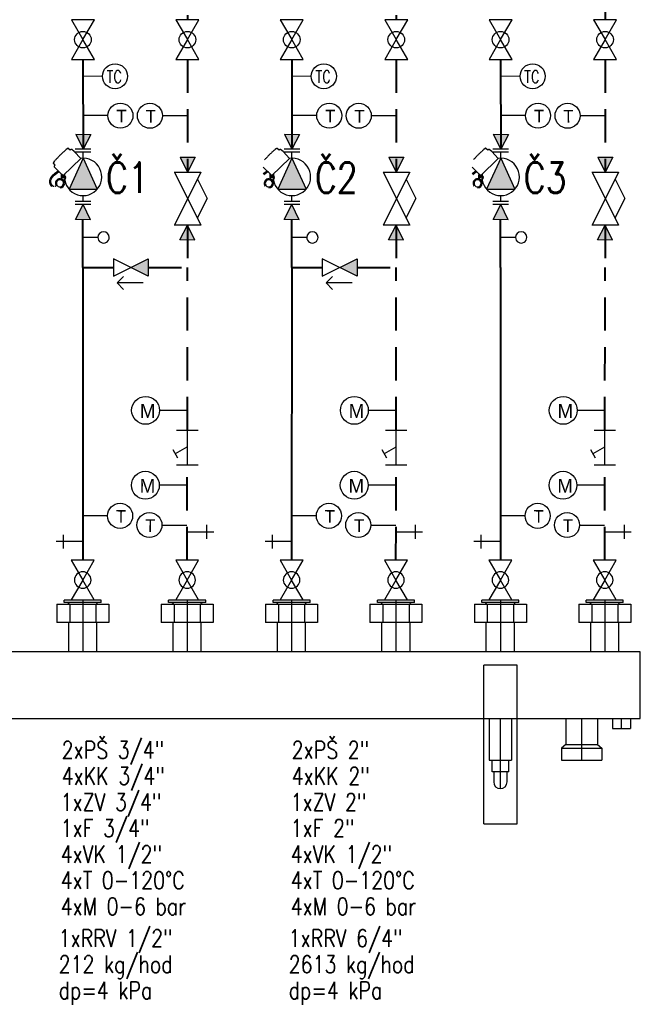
# Model space of a CAD drawing. Header units: millimetres. Extents: x -1200 to 89261, y -18765 to 52904.
# Tile 15 of 20: x 48183 to 55316, y -11614 to -289. Entities that reach past the tile are written whole.
import ezdxf
from ezdxf.enums import TextEntityAlignment as Align

# ---------------------------------------------------------------- set-up
doc = ezdxf.new("R2010")
doc.units = ezdxf.units.MM
doc.header["$LTSCALE"] = 15
doc.linetypes.add('DASHED', pattern=[19.05, 12.7, -6.35])
doc.layers.add('T_armatury', color=7, linetype='Continuous')
doc.layers.add('T_zarizeni', color=4, linetype='Continuous')
for name, color, linetype, lineweight in [('T_popis', 4, 'Continuous', 0), ('T_potrubi_privodni', 1, 'Continuous', 40), ('T_potrubi_zpetne', 5, 'DASHED', 40), ('T_text', 3, 'Continuous', 18)]:
    doc.layers.add(name, color=color, linetype=linetype, lineweight=lineweight)
doc.styles.add('EP', font='romans.shx', dxfattribs={"width": 0.8})
doc.styles.add('PITSIMP8', font='pitsimp8')

# ---------------------------------------------------------------- blocks, each defined once
blk = doc.blocks.new('A$C1d4539b3')
at = {"layer": 'T_zarizeni', "extrusion": (0, 1, 0)}
for p, q in [((-3798, 1363), (-4224, 1363)), ((-4224, 1336), (-4224, 1363)), ((-3798, 1336), (-3798, 1363)), ((-2598, 1363), (-3024, 1363)), ((-3024, 1336), (-3024, 1363)), ((-2598, 1336), (-2598, 1363)), ((-1398, 1363), (-1824, 1363)), ((-1824, 1336), (-1824, 1363)), ((-1398, 1336), (-1398, 1363)), ((-198, 1363), (-624, 1363)), ((-624, 1336), (-624, 1363)), ((-198, 1336), (-198, 1363)), ((1002, 1363), (576, 1363)), ((576, 1336), (576, 1363)), ((1002, 1336), (1002, 1363)), ((2202, 1363), (1776, 1363)), ((1776, 1336), (1776, 1363)), ((2202, 1336), (2202, 1363)), ((3402, 1363), (2976, 1363)), ((2976, 1336), (2976, 1363)), ((3402, 1336), (3402, 1363)), ((4602, 1363), (4176, 1363)), ((4176, 1336), (4176, 1363)), ((4602, 1336), (4602, 1363)), ((-4310, 1317), (-4310, 1272)), ((-4310, 1317), (-3712, 1317)), ((-4310, 1272), (-4310, 1106)), ((-3798, 1336), (-4224, 1336)), ((-4173, 1317), (-4173, 1322)), ((-4161, 1317), (-4161, 1272)), ((-4161, 1272), (-4161, 1106)), ((-3861, 1317), (-3861, 1272)), ((-3861, 1272), (-3861, 1106)), ((-3849, 1317), (-3849, 1322)), ((-3712, 1317), (-3712, 1272)), ((-3712, 1272), (-3712, 1106)), ((-3110, 1317), (-3110, 1272)), ((-3110, 1317), (-2512, 1317)), ((-3110, 1272), (-3110, 1106)), ((-2598, 1336), (-3024, 1336)), ((-2973, 1317), (-2973, 1322)), ((-2961, 1317), (-2961, 1272)), ((-2961, 1272), (-2961, 1106)), ((-2661, 1317), (-2661, 1272)), ((-2661, 1272), (-2661, 1106)), ((-2649, 1317), (-2649, 1322)), ((-2512, 1317), (-2512, 1272)), ((-2512, 1272), (-2512, 1106)), ((-1910, 1317), (-1910, 1272)), ((-1910, 1317), (-1312, 1317)), ((-1910, 1272), (-1910, 1106)), ((-1398, 1336), (-1824, 1336)), ((-1773, 1317), (-1773, 1322)), ((-1761, 1317), (-1761, 1272)), ((-1761, 1272), (-1761, 1106)), ((-1461, 1317), (-1461, 1272)), ((-1461, 1272), (-1461, 1106)), ((-1449, 1317), (-1449, 1322)), ((-1312, 1317), (-1312, 1272)), ((-1312, 1272), (-1312, 1106)), ((-710, 1317), (-112, 1317)), ((-710, 1317), (-710, 1272)), ((-710, 1272), (-710, 1106)), ((-198, 1336), (-624, 1336)), ((-573, 1317), (-573, 1322)), ((-561, 1317), (-561, 1272)), ((-561, 1272), (-561, 1106)), ((-261, 1317), (-261, 1272)), ((-261, 1272), (-261, 1106)), ((-249, 1317), (-249, 1322)), ((-112, 1317), (-112, 1272)), ((-112, 1272), (-112, 1106)), ((490, 1317), (1088, 1317)), ((490, 1317), (490, 1272)), ((490, 1272), (490, 1106)), ((1002, 1336), (576, 1336)), ((627, 1317), (627, 1322)), ((639, 1317), (639, 1272)), ((639, 1272), (639, 1106)), ((939, 1317), (939, 1272)), ((939, 1272), (939, 1106)), ((951, 1317), (951, 1322)), ((1088, 1317), (1088, 1272)), ((1088, 1272), (1088, 1106)), ((1690, 1317), (2288, 1317)), ((1690, 1317), (1690, 1272)), ((1690, 1272), (1690, 1106)), ((2202, 1336), (1776, 1336)), ((1827, 1317), (1827, 1322)), ((1839, 1317), (1839, 1272)), ((1839, 1272), (1839, 1106)), ((2139, 1317), (2139, 1272)), ((2139, 1272), (2139, 1106)), ((2151, 1317), (2151, 1322)), ((2288, 1317), (2288, 1272)), ((2288, 1272), (2288, 1106)), ((2890, 1317), (3488, 1317)), ((2890, 1317), (2890, 1272)), ((2890, 1272), (2890, 1106)), ((3402, 1336), (2976, 1336)), ((3027, 1317), (3027, 1322)), ((3039, 1317), (3039, 1272)), ((3039, 1272), (3039, 1106)), ((3339, 1317), (3339, 1272)), ((3339, 1272), (3339, 1106)), ((3351, 1317), (3351, 1322)), ((3488, 1317), (3488, 1272)), ((3488, 1272), (3488, 1106)), ((4090, 1317), (4688, 1317)), ((4090, 1317), (4090, 1272)), ((4090, 1272), (4090, 1106)), ((4602, 1336), (4176, 1336)), ((4227, 1317), (4227, 1322)), ((4239, 1317), (4239, 1272)), ((4239, 1272), (4239, 1106)), ((4539, 1317), (4539, 1272)), ((4539, 1272), (4539, 1106)), ((4551, 1317), (4551, 1322)), ((4688, 1317), (4688, 1272)), ((4688, 1272), (4688, 1106)), ((-3712, 1106), (-4310, 1106)), ((-4173, 768), (-4173, 1106)), ((-3849, 768), (-3849, 1106)), ((-2512, 1106), (-3110, 1106)), ((-2973, 768), (-2973, 1106)), ((-2649, 768), (-2649, 1106)), ((-1312, 1106), (-1910, 1106)), ((-1773, 768), (-1773, 1106)), ((-1449, 768), (-1449, 1106)), ((-112, 1106), (-710, 1106)), ((-573, 768), (-573, 1106)), ((-249, 768), (-249, 1106)), ((1088, 1106), (490, 1106)), ((627, 768), (627, 1106)), ((951, 768), (951, 1106)), ((2288, 1106), (1690, 1106)), ((1827, 768), (1827, 1106)), ((2151, 768), (2151, 1106)), ((3488, 1106), (2890, 1106)), ((3027, 768), (3027, 1106)), ((3351, 768), (3351, 1106)), ((4688, 1106), (4090, 1106)), ((4227, 768), (4227, 1106)), ((4551, 768), (4551, 1106)), ((4797, 768), (-4419, 768)), ((-4419, 768), (-4419, 0)), ((4797, 0), (4797, 768)), ((-2619, 614), (-3003, 614)), ((-3003, -504), (-3003, 614)), ((-2619, -504), (-2619, 614)), ((3381, 614), (2997, 614)), ((2997, -504), (2997, 614)), ((3381, -504), (3381, 614)), ((-4419, 0), (4797, 0)), ((-4305, -115), (-4305, 0)), ((-4101, -115), (-4101, 0)), ((-3929, -298), (-3929, 0)), ((-3565, -298), (-3565, 0)), ((-2940, -480), (-2940, 0)), ((-2682, -480), (-2682, 0)), ((3060, 0), (3060, -480)), ((3318, 0), (3318, -480)), ((3943, 0), (3943, -298)), ((4307, 0), (4307, -298)), ((4479, 0), (4479, -115)), ((4683, 0), (4683, -115)), ((-4101, -115), (-4305, -115)), ((4479, -115), (4683, -115)), ((-3929, -298), (-3979, -341)), ((-3565, -298), (-3929, -298)), ((-3565, -298), (-3515, -341)), ((3943, -298), (3893, -341)), ((3943, -298), (4307, -298)), ((4307, -298), (4357, -341)), ((-3515, -341), (-3979, -341)), ((-3979, -480), (-3979, -341)), ((-3515, -480), (-3515, -341)), ((3893, -341), (4357, -341)), ((3893, -341), (3893, -480)), ((4357, -341), (4357, -480)), ((-3515, -480), (-3979, -480)), ((-3003, -1210), (-3003, -504)), ((-2682, -480), (-2940, -480)), ((-2907, -504), (-2907, -480)), ((-2907, -614), (-2907, -504)), ((-2715, -504), (-2715, -480)), ((-2715, -614), (-2715, -504)), ((-2619, -1210), (-2619, -504)), ((2997, -1210), (2997, -504)), ((3060, -480), (3318, -480)), ((3093, -504), (3093, -480)), ((3093, -614), (3093, -504)), ((3285, -504), (3285, -480)), ((3285, -614), (3285, -504)), ((3381, -1210), (3381, -504)), ((3893, -480), (4357, -480)), ((-2715, -614), (-2907, -614)), ((-2888, -614), (-2888, -730)), ((-2734, -730), (-2734, -614)), ((3285, -614), (3093, -614)), ((3112, -614), (3112, -730)), ((3266, -730), (3266, -614)), ((-3003, -1210), (-2619, -1210)), ((2997, -1210), (3381, -1210))]:
    blk.add_line(p, q, dxfattribs=at)
at = {"layer": 'T_zarizeni'}
for p, q in [((-4011, 1363), (-4011, 768)), ((-2811, 1363), (-2811, 768)), ((-1611, 1363), (-1611, 768)), ((-411, 1363), (-411, 768)), ((789, 1363), (789, 768)), ((1989, 1363), (1989, 768)), ((3189, 1363), (3189, 768)), ((4389, 1363), (4389, 768)), ((-4203, -115), (-4203, 0)), ((-3747, -480), (-3747, 0)), ((-2811, -806), (-2811, 0)), ((3189, -806), (3189, 0)), ((4125, -480), (4125, 0)), ((4581, -115), (4581, 0))]:
    blk.add_line(p, q, dxfattribs=at)
at = {"layer": 'T_zarizeni', "extrusion": (0, 0, -1)}
for centre, start, end in [((4186, 1322), 90, 180), ((3836, 1322), 0, 90), ((2986, 1322), 90, 180), ((2636, 1322), 0, 90), ((1786, 1322), 90, 180), ((1436, 1322), 0, 90), ((586, 1322), 90, 180), ((236, 1322), 0, 90), ((-614, 1322), 90, 180), ((-964, 1322), 0, 90), ((-1814, 1322), 90, 180), ((-2164, 1322), 0, 90), ((-3014, 1322), 90, 180), ((-3364, 1322), 0, 90), ((-4214, 1322), 90, 180), ((-4564, 1322), 0, 90)]:
    blk.add_arc(centre, 13.4, start, end, dxfattribs=at)
at = {"layer": 'T_zarizeni'}
for centre in [(-2811, -730), (3189, -730)]:
    blk.add_arc(centre, 76.8, 180, 0, dxfattribs=at)
blk = doc.blocks.new('A$C3ef1aeaa')
at = {"layer": 'T_armatury'}
for p, q in [((-229, 132), (0, 0)), ((-229, 0), (-229, 132)), ((-229, 132), (0, 0)), ((0, 0), (229, 132)), ((229, 132), (229, -132)), ((-229, -132), (-229, 0)), ((0, 0), (-229, -132)), ((229, -132), (0, 0))]:
    blk.add_line(p, q, dxfattribs=at)
blk.add_circle((0, 0), 95.3, dxfattribs=at)

msp = doc.modelspace()

# ---------------------------------------------------------------- hatches: boundary and pattern name
at = {"layer": 'T_armatury'}
h = msp.add_hatch(color=256, dxfattribs=at)
h.dxf.hatch_style = 1
h.paths.add_polyline_path([(48912, -1883), (49074, -2240), (48750, -2240)])
h = msp.add_hatch(color=256, dxfattribs=at)
h.dxf.hatch_style = 1
h.paths.add_polyline_path([(51312, -1883), (51474, -2240), (51150, -2240)])
h = msp.add_hatch(color=256, dxfattribs=at)
h.dxf.hatch_style = 1
h.paths.add_polyline_path([(53712, -1883), (53874, -2240), (53550, -2240)])

# ---------------------------------------------------------------- linework, layer by layer
for p, q in [((49043, -289), (48778, -289)), ((48778, -289), (48910, -519)), ((48910, -519), (49043, -289)), ((50244, -289), (49979, -289)), ((49979, -289), (50111, -519)), ((50111, -519), (50244, -289)), ((51443, -289), (51178, -289)), ((51178, -289), (51310, -519)), ((51310, -519), (51443, -289)), ((52644, -289), (52379, -289)), ((52379, -289), (52511, -519)), ((52511, -519), (52644, -289)), ((53843, -289), (53578, -289)), ((53578, -289), (53710, -519)), ((53710, -519), (53843, -289)), ((55044, -289), (54779, -289)), ((54779, -289), (54911, -519)), ((54911, -519), (55044, -289)), ((48910, -519), (48778, -748)), ((49043, -748), (48910, -519)), ((49043, -748), (48910, -519)), ((50111, -519), (49979, -748)), ((50244, -748), (50111, -519)), ((50244, -748), (50111, -519)), ((51310, -519), (51178, -748)), ((51443, -748), (51310, -519)), ((51443, -748), (51310, -519)), ((52511, -519), (52379, -748)), ((52644, -748), (52511, -519)), ((52644, -748), (52511, -519)), ((53710, -519), (53578, -748)), ((53843, -748), (53710, -519)), ((53843, -748), (53710, -519)), ((54911, -519), (54779, -748)), ((55044, -748), (54911, -519)), ((55044, -748), (54911, -519)), ((48778, -748), (48910, -748)), ((48910, -748), (49043, -748)), ((49979, -748), (50111, -748)), ((50111, -748), (50244, -748)), ((51178, -748), (51310, -748)), ((51310, -748), (51443, -748)), ((52379, -748), (52511, -748)), ((52511, -748), (52644, -748)), ((53578, -748), (53710, -748)), ((53710, -748), (53843, -748)), ((54779, -748), (54911, -748)), ((54911, -748), (55044, -748)), ((49135, -940), (48913, -941)), ((51535, -940), (51313, -941)), ((53935, -940), (53713, -941)), ((49197, -1393), (48909, -1393)), ((49824, -1393), (50112, -1392)), ((51597, -1393), (51309, -1393)), ((52224, -1393), (52512, -1392)), ((53997, -1393), (53709, -1393)), ((54624, -1393), (54912, -1392)), ((48735, -1769), (48719, -1783)), ((48735, -1769), (48735, -1769)), ((48738, -1768), (48736, -1769)), ((48740, -1768), (48738, -1768)), ((48742, -1769), (48740, -1768)), ((48765, -1791), (48742, -1769)), ((48774, -1783), (48765, -1791)), ((48776, -1782), (48774, -1783)), ((48778, -1781), (48776, -1782)), ((48810, -1804), (48781, -1781)), ((48884, -1885), (48810, -1804)), ((49002, -1780), (48822, -1780)), ((51135, -1769), (51119, -1783)), ((51135, -1769), (51135, -1769)), ((51138, -1768), (51136, -1769)), ((51140, -1768), (51138, -1768)), ((51142, -1769), (51140, -1768)), ((51165, -1791), (51142, -1769)), ((51174, -1783), (51165, -1791)), ((51176, -1782), (51174, -1783)), ((51178, -1781), (51176, -1782)), ((51210, -1804), (51181, -1781)), ((51284, -1885), (51210, -1804)), ((51402, -1780), (51222, -1780)), ((53535, -1769), (53519, -1783)), ((53535, -1769), (53535, -1769)), ((53538, -1768), (53536, -1769)), ((53540, -1768), (53538, -1768)), ((53542, -1769), (53540, -1768)), ((53565, -1791), (53542, -1769)), ((53574, -1783), (53565, -1791)), ((53576, -1782), (53574, -1783)), ((53578, -1781), (53576, -1782)), ((53610, -1804), (53581, -1781)), ((53684, -1885), (53610, -1804)), ((53802, -1780), (53622, -1780)), ((48585, -1914), (48570, -1932)), ((48884, -1885), (48683, -2082)), ((48912, -1883), (48750, -2240)), ((49002, -1814), (48822, -1814)), ((48912, -1883), (48912, -1814)), ((48912, -1883), (49074, -2240)), ((51284, -1885), (51083, -2082)), ((51312, -1883), (51150, -2240)), ((51402, -1814), (51222, -1814)), ((51312, -1883), (51312, -1814)), ((51312, -1883), (51474, -2240)), ((53684, -1885), (53483, -2082)), ((53712, -1883), (53550, -2240)), ((53802, -1814), (53622, -1814)), ((53712, -1883), (53712, -1814)), ((53712, -1883), (53874, -2240)), ((48570, -1932), (48569, -1934)), ((48569, -1936), (48569, -1934)), ((48570, -1938), (48569, -1936)), ((48591, -1962), (48570, -1938)), ((48581, -1973), (48580, -1975)), ((48582, -1971), (48581, -1973)), ((48584, -1984), (48581, -1980)), ((48581, -1980), (48581, -1980)), ((48591, -1962), (48583, -1970)), ((48584, -1984), (48583, -1985)), ((48583, -1985), (48609, -2012)), ((48583, -2060), (48626, -2028)), ((48590, -2070), (48634, -2036)), ((48633, -2035), (48609, -2012)), ((48642, -2043), (48633, -2035)), ((50983, -1985), (51009, -2012)), ((50983, -2060), (51026, -2028)), ((50990, -2070), (51034, -2036)), ((51033, -2035), (51009, -2012)), ((51042, -2043), (51033, -2035)), ((53383, -1985), (53409, -2012)), ((53383, -2060), (53426, -2028)), ((53390, -2070), (53434, -2036)), ((53433, -2035), (53409, -2012)), ((53442, -2043), (53433, -2035)), ((48568, -2074), (48574, -2068)), ((48574, -2068), (48580, -2063)), ((48580, -2063), (48583, -2060)), ((48585, -2074), (48590, -2070)), ((48683, -2082), (48642, -2043)), ((48659, -2116), (48659, -2119)), ((48680, -2090), (48660, -2119)), ((48709, -2110), (48689, -2139)), ((51083, -2082), (51042, -2043)), ((51059, -2116), (51059, -2119)), ((51080, -2090), (51060, -2119)), ((51109, -2110), (51089, -2139)), ((53483, -2082), (53442, -2043)), ((53459, -2116), (53459, -2119)), ((53480, -2090), (53460, -2119)), ((53509, -2110), (53489, -2139)), ((48606, -2196), (48603, -2198)), ((48750, -2240), (49074, -2240)), ((49103, -2235), (49103, -2235)), ((51006, -2196), (51003, -2198)), ((51150, -2240), (51474, -2240)), ((51503, -2235), (51503, -2235)), ((53406, -2196), (53403, -2198)), ((53550, -2240), (53874, -2240)), ((53903, -2235), (53903, -2235)), ((48912, -2382), (48912, -2313)), ((51312, -2382), (51312, -2313)), ((53712, -2382), (53712, -2313)), ((49002, -2382), (48822, -2382)), ((49002, -2416), (48822, -2416)), ((51402, -2382), (51222, -2382)), ((51402, -2416), (51222, -2416)), ((53802, -2382), (53622, -2382)), ((53802, -2416), (53622, -2416)), ((49082, -2793), (48910, -2793)), ((49082, -2793), (48910, -2793)), ((51482, -2793), (51310, -2793)), ((51482, -2793), (51310, -2793)), ((53882, -2793), (53710, -2793)), ((53882, -2793), (53710, -2793)), ((49261, -3239), (49661, -3039)), ((49261, -3039), (49261, -3239)), ((49661, -3239), (49261, -3039)), ((49661, -3039), (49661, -3239)), ((51661, -3239), (52061, -3039)), ((51661, -3039), (51661, -3239)), ((52061, -3239), (51661, -3039)), ((52061, -3039), (52061, -3239)), ((49378, -3243), (49304, -3317)), ((51778, -3243), (51704, -3317)), ((49378, -3392), (49304, -3317)), ((49604, -3317), (49304, -3317)), ((51778, -3392), (51704, -3317)), ((52004, -3317), (51704, -3317)), ((50110, -4784), (49790, -4784)), ((52510, -4784), (52190, -4784)), ((54910, -4784), (54590, -4784)), ((49986, -5009), (50233, -5009)), ((50110, -5409), (50110, -5009)), ((52386, -5009), (52633, -5009)), ((52510, -5409), (52510, -5009)), ((54786, -5009), (55033, -5009)), ((54910, -5409), (54910, -5009)), ((50105, -5205), (49971, -5282)), ((52505, -5205), (52371, -5282)), ((54905, -5205), (54771, -5282)), ((49944, -5233), (49998, -5330)), ((52344, -5233), (52398, -5330)), ((54744, -5233), (54798, -5330)), ((49986, -5409), (50233, -5409)), ((52386, -5409), (52633, -5409)), ((54786, -5409), (55033, -5409)), ((50108, -5645), (49788, -5644)), ((52508, -5645), (52188, -5644)), ((54908, -5645), (54588, -5644)), ((49193, -5995), (48905, -5994)), ((51593, -5995), (51305, -5994)), ((53993, -5995), (53705, -5994)), ((49818, -6102), (50106, -6103)), ((50333, -6260), (50333, -6101)), ((52218, -6102), (52506, -6103)), ((52733, -6260), (52733, -6101)), ((54618, -6102), (54906, -6103)), ((55133, -6260), (55133, -6101)), ((48684, -6213), (48684, -6372)), ((50108, -6181), (50333, -6181)), ((50333, -6181), (50413, -6181)), ((51084, -6213), (51084, -6372)), ((52508, -6181), (52733, -6181)), ((52733, -6181), (52813, -6181)), ((53484, -6213), (53484, -6372)), ((54908, -6181), (55133, -6181)), ((55133, -6181), (55213, -6181)), ((48684, -6292), (48604, -6292)), ((48909, -6292), (48684, -6292)), ((51084, -6292), (51004, -6292)), ((51309, -6292), (51084, -6292)), ((53484, -6292), (53404, -6292)), ((53709, -6292), (53484, -6292))]:
    msp.add_line(p, q, dxfattribs=at)
at = {"layer": 'T_armatury', "color": 0, "linetype": 'ByBlock'}
for p, q in [((48827, -1606), (48912, -1780)), ((48827, -1606), (49000, -1608)), ((49000, -1608), (48912, -1780)), ((51227, -1606), (51312, -1780)), ((51227, -1606), (51400, -1608)), ((51400, -1608), (51312, -1780)), ((53627, -1606), (53712, -1780)), ((53627, -1606), (53800, -1608)), ((53800, -1608), (53712, -1780)), ((50027, -1869), (50112, -2043)), ((50027, -1869), (50200, -1871)), ((50200, -1871), (50112, -2043)), ((52427, -1869), (52512, -2043)), ((52427, -1869), (52600, -1871)), ((52600, -1871), (52512, -2043)), ((54827, -1869), (54912, -2043)), ((54827, -1869), (55000, -1871)), ((55000, -1871), (54912, -2043)), ((48824, -2588), (48912, -2416)), ((48996, -2590), (48912, -2416)), ((51224, -2588), (51312, -2416)), ((51396, -2590), (51312, -2416)), ((53624, -2588), (53712, -2416)), ((53796, -2590), (53712, -2416)), ((48996, -2590), (48824, -2588)), ((51396, -2590), (51224, -2588)), ((53796, -2590), (53624, -2588)), ((50024, -2823), (50112, -2651)), ((50196, -2825), (50112, -2651)), ((52424, -2823), (52512, -2651)), ((52596, -2825), (52512, -2651)), ((54824, -2823), (54912, -2651)), ((54996, -2825), (54912, -2651)), ((50196, -2825), (50024, -2823)), ((52596, -2825), (52424, -2823)), ((54996, -2825), (54824, -2823))]:
    msp.add_line(p, q, dxfattribs=at)
at = {"layer": 'T_armatury', "color": 0, "linetype": 'ByBlock', "ltscale": 10}
for p, q in [((49960, -2043), (50264, -2043)), ((50266, -2043), (49962, -2651)), ((49962, -2043), (50266, -2651)), ((50226, -2123), (50337, -2347)), ((52360, -2043), (52664, -2043)), ((52666, -2043), (52362, -2651)), ((52362, -2043), (52666, -2651)), ((52626, -2123), (52737, -2347)), ((54760, -2043), (55064, -2043)), ((55066, -2043), (54762, -2651)), ((54762, -2043), (55066, -2651)), ((55026, -2123), (55137, -2347)), ((50226, -2571), (50337, -2347)), ((52626, -2571), (52737, -2347)), ((55026, -2571), (55137, -2347)), ((50264, -2651), (49960, -2651)), ((52664, -2651), (52360, -2651)), ((55064, -2651), (54760, -2651))]:
    msp.add_line(p, q, dxfattribs=at)
at = {"layer": 'T_armatury'}
for centre, radius in [((48910, -519), 95.3), ((50111, -519), 95.3), ((51310, -519), 95.3), ((52511, -519), 95.3), ((53710, -519), 95.3), ((54911, -519), 95.3), ((49341, -1393), 144), ((49680, -1394), 144), ((51741, -1393), 144), ((52080, -1394), 144), ((54141, -1393), 144), ((54480, -1394), 144), ((48695, -2100), 10.3), ((51095, -2100), 10.3), ((53495, -2100), 10.3), ((49630, -4783), 160), ((52030, -4783), 160), ((54430, -4783), 160), ((49628, -5644), 160), ((52028, -5644), 160), ((54428, -5644), 160), ((49337, -5996), 144), ((51737, -5996), 144), ((54137, -5996), 144), ((49674, -6102), 144), ((52074, -6102), 144), ((54474, -6102), 144)]:
    msp.add_circle(centre, radius, dxfattribs=at)
at = {"layer": 'T_armatury', "ltscale": 10}
for centre in [(49279, -940), (51679, -940), (54079, -940)]:
    msp.add_circle(centre, 144, dxfattribs=at)
at = {"layer": 'T_armatury'}
for centre, radius, start, end in [((49458, -2671), 1155, 131.6756, 132.6097), ((49463, -2676), 1163, 130.7477, 131.6757), ((49463, -2676), 1163, 129.8197, 130.7477), ((48736, -1770), 1.12, 123.845, 147.1466), ((48736, -1769), 0.131, 23.6331, 105.5743), ((48779, -1786), 5.4, 97.2835, 106.4023), ((48779, -1786), 5.23, 87.988, 97.2907), ((48779, -1786), 4.97, 68.7506, 88.0493), ((51858, -2671), 1155, 131.6756, 132.6097), ((51863, -2676), 1163, 130.7477, 131.6757), ((51863, -2676), 1163, 129.8197, 130.7477), ((51136, -1770), 1.12, 123.845, 147.1466), ((51136, -1769), 0.131, 23.6331, 105.5743), ((51179, -1786), 5.4, 97.2835, 106.4023), ((51179, -1786), 5.23, 87.988, 97.2907), ((51179, -1786), 4.97, 68.7506, 88.0493), ((54258, -2671), 1155, 131.6756, 132.6097), ((54263, -2676), 1163, 130.7477, 131.6757), ((54263, -2676), 1163, 129.8197, 130.7477), ((53536, -1770), 1.12, 123.845, 147.1466), ((53536, -1769), 0.131, 23.6331, 105.5743), ((53579, -1786), 5.4, 97.2835, 106.4023), ((53579, -1786), 5.23, 87.988, 97.2907), ((53579, -1786), 4.97, 68.7506, 88.0493), ((49469, -2682), 1171, 138.079, 138.9854), ((49469, -2682), 1171, 137.1726, 138.079), ((49465, -2679), 1165, 136.2619, 137.1727), ((49465, -2679), 1165, 135.3511, 136.2618), ((49468, -2682), 1170, 134.4382, 135.3492), ((49488, -2703), 1199, 133.5421, 134.4382), ((49458, -2671), 1155, 132.6099, 133.544), ((48912, -2098), 215, 171.6653, 97.6465), ((51869, -2682), 1171, 137.1726, 138.079), ((51865, -2679), 1165, 136.2619, 137.1727), ((51865, -2679), 1165, 135.3511, 136.2618), ((51868, -2682), 1170, 134.4382, 135.3492), ((51888, -2703), 1199, 133.5421, 134.4382), ((51858, -2671), 1155, 132.6099, 133.544), ((51312, -2098), 215, 171.6653, 97.6465), ((54269, -2682), 1171, 137.1726, 138.079), ((54265, -2679), 1165, 136.2619, 137.1727), ((54265, -2679), 1165, 135.3511, 136.2618), ((54268, -2682), 1170, 134.4382, 135.3492), ((54288, -2703), 1199, 133.5421, 134.4382), ((54258, -2671), 1155, 132.6099, 133.544), ((53712, -2098), 215, 171.6653, 97.6465), ((48570, -1932), 0.271, 112.0491, 144.6617), ((48570, -1932), 0.0561, 194.0377, 268.7437), ((48585, -1977), 5.39, 162.3971, 171.5177), ((48585, -1977), 5.23, 171.5106, 180.8154), ((48584, -1977), 4.97, 180.7548, 200.0517), ((48584, -1977), 4.58, 200.0383, 220.3277), ((48610, -2153), 84.5, 171.8104, 174.2977), ((48607, -2153), 80.7, 174.2962, 176.9053), ((48607, -2153), 81.1, 176.9066, 179.5071), ((48603, -2152), 76.9, 166.377, 169.2405), ((48610, -2153), 83.9, 169.3113, 171.8093), ((48627, -2158), 102, 164.0237, 166.3932), ((48617, -2155), 91.7, 161.3249, 164.0807), ((48617, -2155), 90.8, 158.5492, 161.3234), ((48623, -2157), 97.6, 155.9783, 158.5506), ((48622, -2157), 96.6, 153.3879, 155.9771), ((48630, -2161), 105, 151.0161, 153.3888), ((48629, -2160), 104, 148.6278, 151.0152), ((48608, -2153), 70.4, 170.7855, 174.8703), ((48608, -2153), 69.7, 174.8755, 178.988), ((48605, -2153), 67.1, 166.2193, 170.7005), ((48638, -2166), 115, 146.4767, 148.6285), ((48623, -2157), 85.5, 162.4223, 166.2342), ((48620, -2156), 82.9, 158.4108, 162.499), ((48637, -2165), 114, 144.3121, 146.476), ((48621, -2156), 83.4, 154.3339, 158.4056), ((48649, -2174), 129, 142.4038, 144.3124), ((48629, -2160), 92.8, 150.6658, 154.3374), ((48649, -2174), 128, 140.4849, 142.4033), ((48630, -2161), 93.8, 147.0153, 150.662), ((48665, -2187), 149, 138.84, 140.485), ((48644, -2170), 110, 143.887, 147.0172), ((48664, -2186), 148, 137.1861, 138.8396), ((48687, -2207), 179, 135.8205, 137.1862), ((48645, -2171), 112, 140.7889, 143.8847), ((48686, -2206), 177, 134.4473, 135.8203), ((48667, -2189), 140, 138.3028, 140.7902), ((48719, -2240), 226, 133.3708, 134.4472), ((48669, -2191), 143, 135.8498, 138.3017), ((48718, -2239), 224, 132.288, 133.3707), ((48708, -2228), 197, 134.0614, 135.8515), ((48712, -2232), 202, 132.2986, 134.061), ((48799, -2328), 331, 131.2202, 132.3008), ((48802, -2331), 336, 130.1496, 131.2201), ((48647, -2171), 53.1, 118.4142, 211.9975), ((48647, -2171), 41, 89.3999, 269.4002), ((48647, -2171), 53.1, 89.4, 118.4142), ((48647, -2171), 53.1, 269.4001, 89.4), ((48647, -2171), 41, 269.4001, 89.3999), ((49285, -2102), 627, 178.3484, 179.7372), ((49137, -2104), 479, 179.4797, 180.6169), ((48829, -2108), 171, 180.4707, 182.7467), ((48968, -2087), 310, 175.0782, 176.8355), ((49155, -2098), 497, 176.7654, 178.3895), ((48912, -2102), 241, 172.9931, 180.4548), ((48695, -2100), 17.5, 44.4002, 145.9206), ((48695, -2100), 17.5, 325.9206, 44.4006), ((51047, -2171), 53.1, 118.4142, 211.9975), ((51047, -2171), 41, 89.3999, 269.4002), ((51047, -2171), 53.1, 89.4, 118.4142), ((51047, -2171), 53.1, 269.4001, 89.4), ((51047, -2171), 41, 269.4001, 89.3999), ((51685, -2102), 627, 178.3484, 179.7372), ((51537, -2104), 479, 179.4797, 180.6169), ((51229, -2108), 171, 180.4707, 182.7467), ((51368, -2087), 310, 175.0782, 176.8355), ((51555, -2098), 497, 176.7654, 178.3895), ((51312, -2102), 241, 172.9931, 180.4548), ((51095, -2100), 17.5, 44.4002, 145.9206), ((51095, -2100), 17.5, 325.9206, 44.4006), ((53447, -2171), 53.1, 118.4142, 211.9975), ((53447, -2171), 41, 89.3999, 269.4002), ((53447, -2171), 53.1, 89.4, 118.4142), ((53447, -2171), 53.1, 269.4001, 89.4), ((53447, -2171), 41, 269.4001, 89.3999), ((54085, -2102), 627, 178.3484, 179.7372), ((53937, -2104), 479, 179.4797, 180.6169), ((53629, -2108), 171, 180.4707, 182.7467), ((53768, -2087), 310, 175.0782, 176.8355), ((53955, -2098), 497, 176.7654, 178.3895), ((53712, -2102), 241, 172.9931, 180.4548), ((53495, -2100), 17.5, 44.4002, 145.9206), ((53495, -2100), 17.5, 325.9206, 44.4006), ((48603, -2153), 77.2, 179.5053, 182.24), ((48603, -2153), 77.5, 182.2415, 184.9701), ((48599, -2153), 73.6, 184.9681, 187.843), ((48600, -2153), 73.7, 187.8448, 190.7156), ((48596, -2154), 69.9, 190.7134, 193.7415), ((48596, -2154), 70, 193.7436, 196.7686), ((48593, -2155), 66.4, 196.7663, 199.9593), ((48593, -2155), 66.5, 199.9617, 203.1515), ((48589, -2156), 63, 203.1491, 206.5149), ((48590, -2156), 63.2, 206.5178, 209.8783), ((48591, -2155), 65.2, 209.8355, 213.0145), ((48584, -2160), 56, 213.0109, 216.5307), ((48603, -2153), 65, 178.9798, 183.3691), ((48602, -2153), 64, 183.3756, 187.8102), ((48597, -2154), 59.3, 187.7998, 192.5549), ((48596, -2154), 58, 192.5631, 197.3887), ((48585, -2159), 58.1, 216.5754, 219.883), ((48592, -2155), 53.7, 197.3777, 202.5522), ((48586, -2159), 58.4, 219.8857, 223.1798), ((48591, -2156), 52.4, 202.5628, 207.8207), ((48584, -2160), 56.4, 223.1775, 226.5969), ((48599, -2152), 61.4, 207.6782, 211.8667), ((48584, -2160), 56.9, 226.5999, 230.0011), ((48580, -2163), 39.3, 211.7948, 217.4361), ((48585, -2159), 45.9, 217.6502, 222.0974), ((48585, -2159), 45.6, 222.1041, 226.5685), ((48584, -2161), 44, 226.5648, 231.1893), ((48584, -2161), 44.2, 231.1969, 235.81), ((48583, -2161), 42.9, 235.8047, 240.5575), ((48583, -2161), 43.4, 240.5656, 245.2868), ((48583, -2162), 42.4, 245.2781, 250.1234), ((48583, -2162), 42.8, 250.132, 254.9489), ((48583, -2163), 41.4, 254.9348, 259.9187), ((48583, -2170), 34.3, 279.8548, 284.9608), ((48583, -2171), 33.6, 284.9644, 290.1488), ((48583, -2171), 33.5, 290.1594, 295.353), ((48581, -2166), 38.8, 295.3731, 299.9135), ((48579, -2164), 41.7, 299.9182, 304.2444), ((50981, -2166), 38.8, 295.3731, 299.9135), ((50979, -2164), 41.7, 299.9182, 304.2444), ((53381, -2166), 38.8, 295.3731, 299.9135), ((53379, -2164), 41.7, 299.9182, 304.2444), ((49147, -2793), 65.3, 0.1504, 180), ((49147, -2793), 65.3, 180, 0.1504), ((51547, -2793), 65.3, 0.1504, 180), ((51547, -2793), 65.3, 180, 0.1504), ((53947, -2793), 65.3, 0.1504, 180), ((53947, -2793), 65.3, 180, 0.1504)]:
    msp.add_arc(centre, radius, start, end, dxfattribs=at)
at = {"layer": 'T_armatury', "color": 7}
for points in [[(48827, -1606), (48912, -1780), (49000, -1608)], [(51227, -1606), (51312, -1780), (51400, -1608)], [(53627, -1606), (53712, -1780), (53800, -1608)], [(50027, -1869), (50112, -2043), (50200, -1871)], [(52427, -1869), (52512, -2043), (52600, -1871)], [(54827, -1869), (54912, -2043), (55000, -1871)], [(48996, -2590), (48912, -2416), (48824, -2588)], [(51396, -2590), (51312, -2416), (51224, -2588)], [(53796, -2590), (53712, -2416), (53624, -2588)], [(50196, -2825), (50112, -2651), (50024, -2823)], [(52596, -2825), (52512, -2651), (52424, -2823)], [(54996, -2825), (54912, -2651), (54824, -2823)]]:
    msp.add_solid(points, dxfattribs=at)
at = {"layer": 'T_armatury'}
for points in [[(49661, -3039), (49661, -3239), (49461, -3139)], [(52061, -3039), (52061, -3239), (51861, -3139)]]:
    msp.add_solid(points, dxfattribs=at)
at = {"layer": 'T_potrubi_privodni', "ltscale": 2}
for p, q in [((48910, -748), (48912, -1780)), ((51310, -748), (51312, -1780)), ((53710, -748), (53712, -1780)), ((48910, -3139), (48910, -2590)), ((51310, -3139), (51310, -2590)), ((53710, -3139), (53710, -2590)), ((48910, -3139), (48908, -6505)), ((51310, -3139), (51308, -6505)), ((53710, -3139), (53708, -6505))]:
    msp.add_line(p, q, dxfattribs=at)
at = {"layer": 'T_potrubi_zpetne', "ltscale": 2}
for p, q in [((50112, 906), (50112, -289)), ((52512, 906), (52512, -289)), ((54912, 406), (54912, -289)), ((50111, -748), (50112, -2043)), ((52511, -748), (52512, -2043)), ((54911, -748), (54912, -2043)), ((50112, -2651), (50112, -3139)), ((52512, -2651), (52512, -3139)), ((54912, -2651), (54912, -3139)), ((48910, -3139), (49261, -3139)), ((49661, -3139), (50112, -3139)), ((50110, -5009), (50111, -3139)), ((51310, -3139), (51661, -3139)), ((52061, -3139), (52512, -3139)), ((52510, -5009), (52511, -3139)), ((54910, -5009), (54911, -3139)), ((50108, -6505), (50109, -5409)), ((52508, -6505), (52509, -5409)), ((54908, -6505), (54909, -5409))]:
    msp.add_line(p, q, dxfattribs=at)

# ---------------------------------------------------------------- block references
at = {"layer": 'T_armatury', "ltscale": 2, "xscale": -1, "rotation": 270}
for p in [(48908, -6734), (50108, -6734), (51308, -6734), (52508, -6734), (53708, -6734), (54908, -6734)]:
    msp.add_blockref('A$C3ef1aeaa', p, dxfattribs=at)
at = {"layer": 'T_zarizeni', "ltscale": 2}
msp.add_blockref('A$C1d4539b3', (50519, -8327), dxfattribs=at)

# ---------------------------------------------------------------- texts
at = {"layer": 'T_armatury', "ltscale": 10, "style": 'EP', "width": 0.8}
for p in [(49182, -1015), (51582, -1015), (53982, -1015)]:
    msp.add_text('TC', height=140, dxfattribs=at).set_placement(p)
at = {"layer": 'T_armatury', "style": 'PITSIMP8'}
for s, height, rotation, p in [('T', 144, 0.0108, (49294, -1470)), ('T', 144, 0.1825, (49631, -1472)), ('T', 144, 0.0108, (51694, -1470)), ('T', 144, 0.1825, (52031, -1472)), ('T', 144, 0.0108, (54094, -1470)), ('T', 144, 0.1825, (54431, -1472)), ('M', 160, 359.8907, (49565, -4870)), ('M', 160, 359.8907, (51965, -4870)), ('M', 160, 359.8907, (54365, -4870)), ('M', 160, 359.8907, (49563, -5731)), ('M', 160, 359.8907, (51963, -5731)), ('M', 160, 359.8907, (54363, -5731)), ('T', 144, 359.8113, (49289, -6074)), ('T', 144, 359.8113, (51689, -6074)), ('T', 144, 359.8113, (54089, -6074)), ('T', 144, 359.8112, (49625, -6180)), ('T', 144, 359.8112, (52025, -6180)), ('T', 144, 359.8112, (54425, -6180))]:
    msp.add_text(s, height=height, rotation=rotation, dxfattribs=at).set_placement(p)
at = {"layer": 'T_popis', "style": 'EP', "width": 0.8}
for s, p in [('Č1', (49176, -2281)), ('Č2', (51576, -2281)), ('Č3', (53976, -2281))]:
    msp.add_text(s, height=350, dxfattribs=at).set_placement(p)
at = {"layer": 'T_text', "style": 'EP', "width": 0.8}
for s, p in [('2xPŠ 3/4"', (48665, -8848)), ('2xPŠ 2"', (51309, -8848)), ('4xKK 3/4"', (48665, -9148)), ('4xKK 2"', (51309, -9148)), ('1xZV 3/4"', (48654, -9448)), ('1xZV 2"', (51298, -9448)), ('1xF 3/4"', (48654, -9748)), ('1xF 2"', (51298, -9748)), ('4xVK 1/2"', (48654, -10048)), ('4xVK 1/2"', (51298, -10048)), ('4xT 0-120°C', (48654, -10348)), ('4xT 0-120°C', (51298, -10348)), ('4xM 0-6 bar', (48654, -10648)), ('4xM 0-6 bar', (51298, -10648)), ('1xRRV 1/2"', (48631, -11014)), ('1xRRV 6/4"', (51275, -11014)), ('212 kg/hod', (48631, -11314)), ('2613 kg/hod', (51275, -11314)), ('dp=4 kPa', (48631, -11614)), ('dp=4 kPa', (51275, -11614))]:
    msp.add_text(s, height=200, dxfattribs=at).set_placement(p, align=Align.BOTTOM_LEFT)

doc.saveas('drawing.dxf')
